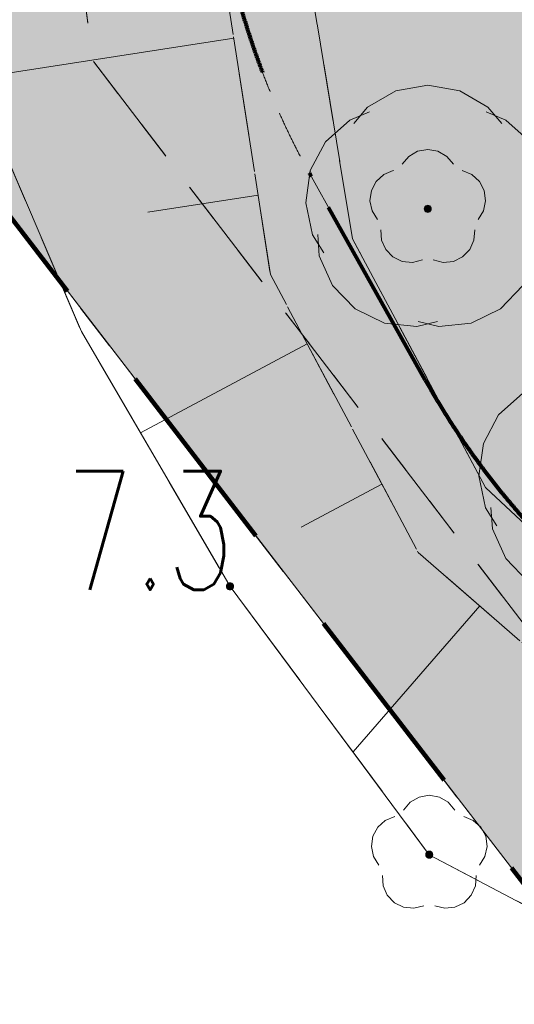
# Model space of a CAD drawing. Header units: millimetres. Extents: x -367306 to 168495, y -187323 to 82034.
# Tile 7 of 170: x -65219 to -58963, y -111344 to -98903. Entities that reach past the tile are written whole.
import ezdxf

# ---------------------------------------------------------------- set-up
doc = ezdxf.new("R2010")
doc.units = ezdxf.units.MM
doc.header["$MEASUREMENT"] = 0
for name, pattern in [('L_0_03', [1000, 500, -500]), ('L_0_05', [1750, 1250, -500]), ('L_0_06', [2000, 1500, -500]), ('Przerywana długa', [3900, 2500, -1400]), ('Przerywana gęsta', [900, 600, -300])]:
    doc.linetypes.add(name, pattern=pattern)
for name, color, linetype, lineweight in [('0_Nr_pióra__196', 1, 'Continuous', 100), ('Nowe_EGDE_Nr_pióra__9', 7, 'Continuous', 13), ('Nowe_EGKK_Nr_pióra__8', 7, 'Continuous', 13), ('Nowe_EGKK_Nr_pióra__9', 7, 'Continuous', 13), ('Nowe_EGUG_Nr_pióra__8', 7, 'Continuous', 13), ('Nowe_EGUG_Nr_pióra__9', 7, 'Continuous', 13), ('Nowe_OTKC_Nr_pióra__8', 7, 'Continuous', 13), ('Nowe_OTKC_Nr_pióra__9', 7, 'Continuous', 13), ('Nowe_OTRK_Nr_pióra__8', 7, 'Continuous', 13), ('Nowe_OTRK_Nr_pióra__9', 7, 'Continuous', 13), ('Nowe_OTRN_Nr_pióra__7', 7, 'Continuous', 13), ('Nowe_OTRN_Nr_pióra__8', 7, 'Continuous', 13), ('Nowe_OTRN_Nr_pióra__9', 7, 'Continuous', 13), ('Nowe_OTRN_O_Nr_pióra__8', 7, 'Continuous', 13), ('Nowe_OTWP_Nr_pióra__8', 7, 'Continuous', 13), ('Nowe_OTWP_Nr_pióra__9', 7, 'Continuous', 13), ('Nowe_OTZL_Nr_pióra__8', 7, 'Continuous', 13), ('Nowe_OTZL_Nr_pióra__9', 7, 'Continuous', 13), ('sytuacja_Nr_pióra__1', 7, 'Continuous', 13), ('sytuacja_Nr_pióra__160', 150, 'Continuous', 80)]:
    doc.layers.add(name, color=color, linetype=linetype, lineweight=lineweight)
for name, color, linetype, lineweight, true_color in [('0_Nr_pióra__240', 7, 'Continuous', 18, 0xdcf887), ('Nowe_0_Nr_pióra__238', 7, 'Continuous', 18, 0x498039), ('Nowe_OTZL_Nr_pióra__94', 7, 'Continuous', 13, 0xe4ad2c), ('sytuacja_Nr_pióra__65', 7, 'Continuous', 13, 0x80c2ff)]:
    doc.layers.add(name, color=color, linetype=linetype, lineweight=lineweight, true_color=true_color)
doc.styles.add('STYL_AUTOMATYCZNY_3', font='Simplex.shx')

msp = doc.modelspace()

# ---------------------------------------------------------------- hatches: boundary and pattern name
at = {"layer": '0_Nr_pióra__240', "linetype": 'Continuous', "lineweight": 0, "true_color": 0x2c311b}
h = msp.add_hatch(color=250, dxfattribs=at)
h.paths.add_polyline_path([(-66188.4, -91903), (-66614.5, -94548.3), (-66298.8, -97378.8), (-65984.3, -99017.4), (-65908.4, -99413), (-64712.2, -102204), (-58518.4, -110243), (-50111, -115999.3), (-47098.4, -116963), (-41453.6, -119928.7), (-34528.4, -123913), (-27542, -126699.5), (-17768.4, -130063), (-13738.4, -130763), (-10228.4, -130053), (-8250.8, -129253.7), (-6418.4, -128513), (1281.6, -122723), (6111.6, -118913), (10781.6, -111903), (16181.6, -103873), (18201.6, -100163), (20011.6, -95123), (16011.6, -93623), (16701.6, -91693), (20441.6, -93093), (21661.6, -88693), (23081.6, -83003), (27191.6, -71293), (30631.6, -60783), (31911.6, -55323), (29151.6, -51443), (28891.6, -49533), (30181.6, -45723), (31101.6, -42243), (34861.6, -35003), (38441.6, -36363), (38971.6, -36563), (43011.6, -35863), (44581.6, -34413), (45722.8, -32090.7, -0.0858455), (43856.1, -32295.1, -0.0456676), (39865.4, -31597.6, -0.4386501), (38513.6, -29386.7), (20761.8, -20593.2, 0.4093195), (15438.6, -22340.1), (11240.6, -30469.9), (6891.2, -41834.5, -0.0668962), (5615.5, -44174.5), (3147.5, -47540.4, 0.0944648), (1538.4, -50920.2), (137, -56275.4), (-2720.5, -55330.7), (-1367.1, -50171.2, -0.0924718), (512.1, -46189.6), (2949.5, -42813.9, 0.0650464), (4180.8, -40535.7), (8549.9, -29121), (12765.9, -20956.4, -0.4090793), (22094, -17890.9), (41430.9, -27449.7, 0.2885872), (44331.6, -27593), (15671.6, -9583), (6061.6, -22143), (-2038, -25712.7), (-2368.4, -26663), (-4378.4, -29603), (-6808.4, -31263), (-17975.2, -32480.7), (-18010.6, -32516.1), (-18046.1, -32585.8), (-18058.4, -32663), (-18054.4, -32688.2), (-26394.5, -33540.5), (-35298.4, -38813), (-39078.4, -45333), (-42849.8, -50403.7), (-48488.4, -59393), (-55388.4, -70023), (-61968.4, -80313), (-64978.4, -87033)])
h.paths.add_polyline_path([(-22028.4, -110463), (-14458.4, -114383), (-10478.4, -106393), (-10731.3, -106263.8), (-17938.4, -102583), (-21362.4, -109180), (-27768.4, -106013), (-28428.4, -107313)], flags=0)
h.paths.add_polyline_path([(-14658.4, -104253), (-10731.3, -106263.8), (-7868.4, -101253), (-9425.6, -100474.4), (-10288.4, -100043), (-11968.4, -103343), (-10808.4, -103943), (-9768.4, -101903), (-9568.4, -102003), (-10928.4, -104763), (-14088.4, -103153)], flags=0)
at = {"layer": 'Nowe_OTRN_Nr_pióra__7', "linetype": 'Continuous', "lineweight": 13}
msp.add_hatch(color=7, dxfattribs=at).paths.add_polyline_path([(-62603.4, -106063), (-62601.8, -106074.7), (-62597.4, -106085.5), (-62590.2, -106094.8), (-62580.9, -106102), (-62570, -106106.5), (-62558.4, -106108), (-62546.7, -106106.5), (-62535.9, -106102), (-62526.6, -106094.8), (-62519.4, -106085.5), (-62514.9, -106074.7), (-62513.4, -106063), (-62514.9, -106051.4), (-62519.4, -106040.5), (-62526.6, -106031.2), (-62535.9, -106024), (-62546.7, -106019.6), (-62558.4, -106018), (-62570, -106019.6), (-62580.9, -106024), (-62590.2, -106031.2), (-62597.4, -106040.5), (-62601.8, -106051.4)])
at = {"layer": 'Nowe_OTZL_Nr_pióra__94', "linetype": 'Continuous', "lineweight": 13, "true_color": 0xe4ad2c}
for points in [[(-60057.3, -101337.6), (-60043.4, -101335.4), (-60030.9, -101329), (-60020.9, -101319), (-60014.5, -101306.5), (-60012.3, -101292.6), (-60014.5, -101278.7), (-60020.9, -101266.1), (-60030.9, -101256.2), (-60043.4, -101249.8), (-60057.3, -101247.6), (-60071.2, -101249.8), (-60083.8, -101256.2), (-60093.7, -101266.1), (-60100.1, -101278.7), (-60102.3, -101292.6), (-60100.1, -101306.5), (-60093.7, -101319), (-60083.8, -101329), (-60071.2, -101335.4)], [(-60038.4, -109498), (-60024.5, -109495.8), (-60011.9, -109489.4), (-60002, -109479.5), (-59995.6, -109466.9), (-59993.4, -109453), (-59995.6, -109439.1), (-60002, -109426.6), (-60011.9, -109416.6), (-60024.5, -109410.2), (-60038.4, -109408), (-60052.3, -109410.2), (-60064.8, -109416.6), (-60074.8, -109426.6), (-60081.2, -109439.1), (-60083.4, -109453), (-60081.2, -109466.9), (-60074.8, -109479.5), (-60064.8, -109489.4), (-60052.3, -109495.8)]]:
    msp.add_hatch(color=42, dxfattribs=at).paths.add_polyline_path(points)
at = {"layer": 'sytuacja_Nr_pióra__65', "linetype": 'Continuous', "lineweight": 0, "true_color": 0x192633}
h = msp.add_hatch(color=179, dxfattribs=at)
h.paths.add_polyline_path([(-35518.4, -34473), (-67898.4, -84573), (-66138.4, -100353), (-58518.4, -110243), (-42598.4, -121143), (-16648.4, -132123), (-1348.4, -129693), (3325.5, -137445.8), (6501.6, -134653), (31321.6, -148073), (43551.6, -131243), (55981.6, -97123), (70921.6, -40873), (56311.6, -36173), (44331.6, -27593), (34641.9, -21548.3), (33406.4, -22351.9), (22129.7, -25856.9, 0.3125645), (16459.2, -35763.1, 0.0639815), (16561.6, -47403, -0.0641372), (20517.6, -68873.4, -0.1525468), (13695.5, -93630.2), (3435.8, -112923.9, -0.0818728), (1461.6, -115509.5), (-6521.8, -122921.4, -0.1451753), (-12306.4, -125248.3, -0.1061481), (-20698.4, -125033, -0.0211831), (-52070.1, -110031, -0.0156571), (-52613.6, -109720), (-56888.4, -107093), (-58193.1, -105873.8, -0.0772249), (-60088.2, -103457.7), (-61531.9, -100882.9, -0.0991166), (-62742.3, -97148), (-63291.3, -92429.4, -0.0773758), (-63172.5, -89355.1), (-62676, -86815.8, -0.093547), (-61301.5, -83370.5), (-34907, -41842.2, -0.0487492), (-33708.7, -40309.7), (-33683.4, -40283.1, -0.1375551), (-29041.8, -37523.5, -0.0442175), (-27588.1, -37267), (-16029.6, -36267.8, 0.1385926), (-10942.3, -34343.2), (-4215.8, -29365.2), (-2512.8, -27715.9, 0.2008798), (-1007.6, -25258.6), (-17808.4, -32663)])
h.paths.add_polyline_path([(33381.6, -100123), (34081.6, -98183), (16701.6, -91693), (16011.6, -93623)], flags=0)

# ---------------------------------------------------------------- linework, layer by layer
at = {"layer": '0_Nr_pióra__196', "color": 1, "linetype": 'Przerywana długa', "lineweight": 100}
msp.add_lwpolyline([(55981.6, -97123), (70921.6, -40873), (56311.6, -36173), (44331.6, -27593), (15671.6, -9583), (6061.6, -22143), (-17808.4, -32663), (-35518.4, -34473), (-67898.4, -84573), (-66138.4, -100353), (-58518.4, -110243), (-42598.4, -121143), (-16648.4, -132123), (-1348.4, -129693), (3325.5, -137445.8), (6501.6, -134653), (31321.6, -148073), (43551.6, -131243)], close=True, dxfattribs=at)
at = {"layer": 'Nowe_0_Nr_pióra__238', "color": 87, "linetype": 'Continuous', "lineweight": 18, "true_color": 0x498039, "flags": 128}
for points in [[(-60993.3, -100213.7), (-60818.9, -100006.8), (-60462.4, -99801.6), (-60057.3, -99730.3), (-59652.2, -99801.6), (-59295.7, -100006.8), (-59121.3, -100213.7)], [(-61372.6, -101849.4), (-61515.5, -101619.6), (-61600.5, -101217.1), (-61543.1, -100809.8), (-61350.2, -100446.6), (-61044.8, -100170.9), (-60794.1, -100069)], [(-59320.5, -100069), (-59069.8, -100170.9), (-58764.4, -100446.6), (-58571.5, -100809.8), (-58514.1, -101217.1), (-58599.1, -101619.6), (-58742, -101849.4)], [(-59934.2, -102715.6), (-60196.9, -102780.5), (-60606, -102737), (-60975.6, -102556.5), (-61261.5, -102260.7), (-61429.2, -101885.2), (-61448.7, -101615.2)], [(-58665.9, -101615.2), (-58685.4, -101885.2), (-58853.2, -102260.7), (-59139, -102556.5), (-59508.6, -102737), (-59917.7, -102780.5), (-60180.4, -102715.6)], [(-59183.4, -105298.4), (-59326.3, -105068.6), (-59411.3, -104666.2), (-59353.9, -104258.9), (-59161, -103895.6), (-58855.6, -103620), (-58604.9, -103518)], [(-57745, -106164.6), (-58007.7, -106229.5), (-58416.7, -106186), (-58786.4, -106005.5), (-59072.2, -105709.8), (-59240, -105334.2), (-59259.5, -105064.3)]]:
    msp.add_lwpolyline(points, dxfattribs=at)
at = {"layer": 'Nowe_EGDE_Nr_pióra__9', "color": 7, "linetype": 'Continuous', "lineweight": 13, "flags": 128}
msp.add_lwpolyline([(-32248.4, -2403), (-37968.4, -18833), (-52388.4, -43803), (-56478.4, -49323), (-64648.4, -60323), (-72848.4, -73393), (-78498.4, -88293), (-79228.4, -100953), (-73598.4, -112563), (-60298.4, -123133), (-36138.4, -137363), (-13438.4, -142123), (-1728.4, -140123), (3311.6, -137403), (-1348.4, -129693), (-16648.4, -132123), (-42598.4, -121143), (-58518.4, -110243), (-66138.4, -100353), (-67898.4, -84573), (-35518.4, -34473), (-22298.4, -1863)], dxfattribs=at)
msp.add_lwpolyline([(55981.6, -97123), (70921.6, -40873), (56311.6, -36173), (44331.6, -27593), (15671.6, -9583), (6061.6, -22143), (-17808.4, -32663), (-35518.4, -34473), (-67898.4, -84573), (-66138.4, -100353), (-58518.4, -110243), (-42598.4, -121143), (-16648.4, -132123), (-1348.4, -129693), (3311.6, -137403), (6501.6, -134653), (31321.6, -148073), (43551.6, -131243)], close=True, dxfattribs=at)
at = {"layer": 'Nowe_EGKK_Nr_pióra__8', "color": 7, "linetype": 'Continuous', "lineweight": 13}
msp.add_line((-64298.4, -99413), (-64298.3, -99413), dxfattribs=at)
at = {"layer": 'Nowe_EGKK_Nr_pióra__9', "color": 7, "linetype": 'L_0_06', "lineweight": 13, "flags": 128}
msp.add_lwpolyline([(-65928.4, -86443), (-46598.4, -55193), (-32708.1, -34185.8), (-25888.4, -18613), (-19538.4, -3963), (-15289, 2905.3), (-7768.4, 34407), (-6478.4, 39617), (-9198.5, 39673.5), (-11138.4, 31577), (-9490.8, 31378.4), (-12278.4, 26477), (-12397.1, 25976.7), (-13078.4, 26127), (-24358.4, -3553), (-29788.4, -3963), (-32958.4, -14253), (-43448.4, -33613), (-62598.4, -63213), (-70068.4, -74873), (-73378.4, -83263), (-74808.4, -87963), (-76058.4, -92933), (-76488.4, -97643), (-76148.4, -99903), (-74478.4, -105063), (-71748.4, -109473), (-68778.4, -112643), (-63278.4, -117253), (-36888.4, -133563), (-29028.4, -136863), (-23848.4, -137733), (-15768.4, -138533), (-6768.4, -139353), (-3598.4, -138483), (-438.4, -136613), (1879.8, -135034.1), (3281.6, -133823), (12911.6, -125533), (23321.6, -113373), (29441.6, -101683), (31601.6, -96903), (39431.6, -73863), (55391.6, -79203), (56561.6, -81483), (58691.6, -82183), (59421.6, -76943), (62241.6, -69543), (68811.6, -45163), (66821.6, -44573), (60191.6, -64873), (57641.6, -74443), (41611.6, -68353), (55048, -35268), (61231.6, -20173), (54061.6, -15833), (47506.2, -29866.6), (46621.6, -31733), (42301.6, -37993), (38441.6, -36363), (31721.6, -45713), (29651.6, -50493), (32131.6, -55673), (28631.6, -68213), (23091.6, -85543), (18891.6, -95613), (19151.6, -99663), (15641.6, -105623), (7471.6, -118773), (-568.4, -125543), (-4988.4, -128413), (-15438.4, -130493), (-41388.4, -119513), (-56468.4, -109643), (-64298.4, -99413)], close=True, dxfattribs=at)
at = {"layer": 'Nowe_EGUG_Nr_pióra__8', "color": 7, "linetype": 'Continuous', "lineweight": 13}
msp.add_line((-64298.4, -99413), (-64298.3, -99413), dxfattribs=at)
msp.add_line((-64298.4, -99413), (-64298.3, -99413), dxfattribs=at)
at = {"layer": 'Nowe_EGUG_Nr_pióra__9', "color": 7, "linetype": 'L_0_03', "lineweight": 13, "flags": 128}
for points in [[(-65928.4, -86443), (-46598.4, -55193), (-32708.1, -34185.8), (-25888.4, -18613), (-19538.4, -3963), (-15289, 2905.3), (-7768.4, 34407), (-6478.4, 39617), (-9198.5, 39673.5), (-11138.4, 31577), (-9490.8, 31378.4), (-12278.4, 26477), (-12397.1, 25976.7), (-13078.4, 26127), (-24358.4, -3553), (-29788.4, -3963), (-32958.4, -14253), (-43448.4, -33613), (-62598.4, -63213), (-70068.4, -74873), (-73378.4, -83263), (-74808.4, -87963), (-76058.4, -92933), (-76488.4, -97643), (-76148.4, -99903), (-74478.4, -105063), (-71748.4, -109473), (-68778.4, -112643), (-63278.4, -117253), (-36888.4, -133563), (-29028.4, -136863), (-23848.4, -137733), (-15768.4, -138533), (-6768.4, -139353), (-3598.4, -138483), (-438.4, -136613), (1879.8, -135034.1), (3281.6, -133823), (12911.6, -125533), (23321.6, -113373), (29441.6, -101683), (31601.6, -96903), (39431.6, -73863), (55391.6, -79203), (56561.6, -81483), (58691.6, -82183), (59421.6, -76943), (62241.6, -69543), (68811.6, -45163), (66821.6, -44573), (60191.6, -64873), (57641.6, -74443), (41611.6, -68353), (55048, -35268), (61231.6, -20173), (54061.6, -15833), (47506.2, -29866.6), (46621.6, -31733), (42301.6, -37993), (38441.6, -36363), (31721.6, -45713), (29651.6, -50493), (32131.6, -55673), (28631.6, -68213), (23091.6, -85543), (18891.6, -95613), (19151.6, -99663), (15641.6, -105623), (7471.6, -118773), (-568.4, -125543), (-4988.4, -128413), (-15438.4, -130493), (-41388.4, -119513), (-56468.4, -109643), (-64298.4, -99413)], [(28631.6, -68213), (32131.6, -55673), (29651.6, -50493), (31721.6, -45713), (38441.6, -36363), (42301.6, -37993), (46621.6, -31733), (47506.2, -29866.6), (44331.6, -27593), (33560.7, -20824.5), (15671.6, -9583), (6061.6, -22143), (-17808.4, -32663), (-32708.1, -34185.8), (-46598.4, -55193), (-65928.4, -86443), (-64298.4, -99413), (-56468.4, -109643), (-41388.4, -119513), (-15438.4, -130493), (-4988.4, -128413), (-568.4, -125543), (7471.6, -118773), (15641.6, -105623), (19151.6, -99663), (18891.6, -95613), (23091.6, -85543)]]:
    msp.add_lwpolyline(points, close=True, dxfattribs=at)
at = {"layer": 'Nowe_OTKC_Nr_pióra__8', "color": 7, "linetype": 'Continuous', "lineweight": 13}
for p, q in [((-61008.4, -101673), (-61008.3, -101673)), ((-62048.4, -102123), (-62048.3, -102123)), ((-59328.4, -104813), (-59328.3, -104813)), ((-60178.4, -105633), (-60178.3, -105633))]:
    msp.add_line(p, q, dxfattribs=at)
at = {"layer": 'Nowe_OTKC_Nr_pióra__9', "color": 7, "linetype": 'L_0_05', "lineweight": 13, "flags": 128}
msp.add_lwpolyline([(-1238.4, -46283), (-6648.4, -46193), (-15828.4, -45733), (-22698.4, -46353), (-26678.4, -47103), (-29328.4, -47953), (-32988.4, -51163), (-36568.4, -55463), (-40208.4, -61143), (-43878.4, -65473), (-47778.4, -70193), (-51838.4, -75303), (-56908.4, -82373), (-60268.4, -87193), (-62158.4, -90323), (-62828.4, -92773), (-62618.4, -98443), (-62048.4, -102123), (-60178.4, -105633), (-57538.4, -107923), (-52878.4, -110833), (-46068.4, -114243), (-32558.4, -121043), (-20868.4, -126143), (-16558.4, -126773), (-13308.4, -126603), (-9418.4, -125643), (-5808.4, -123793), (-38.4, -119013), (3951.6, -114733), (6461.6, -111863), (9661.6, -107293), (16961.6, -93983), (16011.6, -93623), (8561.6, -106603), (5601.6, -111113), (3031.6, -113973), (-808.4, -118193), (-6478.4, -122933), (-9978.4, -124663), (-13518.4, -125553), (-16598.4, -125603), (-20698.4, -125033), (-32058.4, -120043), (-45608.4, -113253), (-52348.4, -109883), (-56888.4, -107093), (-59328.4, -104813), (-61008.4, -101673), (-61538.4, -98463), (-61668.4, -92663), (-61178.4, -90633), (-59368.4, -87713), (-56058.4, -82943), (-51018.4, -75953), (-46878.4, -70853), (-43018.4, -66103), (-39238.4, -61853), (-35668.4, -56003), (-32158.4, -51823), (-28778.4, -48843), (-26368.4, -48143), (-22518.4, -47443), (-15718.4, -46713), (-6768.4, -47263), (-1478.4, -47473)], close=True, dxfattribs=at)
at = {"layer": 'Nowe_OTRK_Nr_pióra__8', "color": 7, "linetype": 'Continuous', "lineweight": 13}
for p, q in [((-62510.9, -99136.6), (-62510.9, -99136.6)), ((-62203.7, -101120.3), (-62203.6, -101120.3)), ((-63597.7, -101336.2), (-63597.6, -101336.2)), ((-61008.4, -101673), (-61008.3, -101673)), ((-62048.4, -102123), (-62048.3, -102123)), ((-64438.4, -102843), (-64438.3, -102843)), ((-61581.6, -102999.1), (-61581.6, -102999.1)), ((-63691.1, -104122.9), (-63691, -104122.9)), ((-60637.8, -104770.7), (-60637.7, -104770.7)), ((-59328.4, -104813), (-59328.3, -104813)), ((-61658, -105314.2), (-61658, -105314.2)), ((-60178.4, -105633), (-60178.3, -105633)), ((-62558.4, -106063), (-62558.3, -106063)), ((-59400.1, -106308.1), (-59400.1, -106308.1)), ((-61002.8, -108155.7), (-61002.7, -108155.7)), ((-60038.4, -109453), (-60038.3, -109453))]:
    msp.add_line(p, q, dxfattribs=at)
at = {"layer": 'Nowe_OTRK_Nr_pióra__9', "color": 7, "linetype": 'L_0_05', "lineweight": 13, "flags": 128}
for points in [[(-28438.4, -109633), (-40408.4, -103813), (-47798.4, -100283), (-50138.4, -98303), (-51048.4, -93533), (-49018.4, -88613), (-44278.4, -80303), (-41148.4, -76043), (-34818.4, -68653), (-26698.4, -56823), (-24418.4, -54593), (-21798.4, -54153), (-9738.4, -55253), (-3928.4, -54413), (-3198.4, -48943), (-1478.4, -47473), (-6768.4, -47263), (-15718.4, -46713), (-22518.4, -47443), (-26368.4, -48143), (-28778.4, -48843), (-32158.4, -51823), (-35668.4, -56003), (-39238.4, -61853), (-43018.4, -66103), (-46878.4, -70853), (-51018.4, -75953), (-56058.4, -82943), (-59368.4, -87713), (-61178.4, -90633), (-61668.4, -92663), (-61538.4, -98463), (-61008.4, -101673), (-59328.4, -104813), (-56888.4, -107093), (-52348.4, -109883), (-45608.4, -113253), (-32058.4, -120043)], [(-43878.4, -65473), (-47778.4, -70193), (-51838.4, -75303), (-56908.4, -82373), (-60268.4, -87193), (-62158.4, -90323), (-62828.4, -92773), (-62618.4, -98443), (-62048.4, -102123), (-60178.4, -105633), (-57538.4, -107923), (-52878.4, -110833), (-46068.4, -114243), (-32558.4, -121043), (-20868.4, -126143), (-16558.4, -126773), (-13308.4, -126603), (-9418.4, -125643), (-5808.4, -123793), (-38.4, -119013), (711.6, -119713), (401.6, -121953), (1281.6, -122723), (-6418.4, -128513), (-10228.4, -130053), (-13738.4, -130763), (-17768.4, -130063), (-27578.4, -126673), (-34528.4, -123913), (-41388.4, -119963), (-47098.4, -116963), (-54038.4, -114743), (-56888.4, -111113), (-60038.4, -109453), (-62558.4, -106063), (-64438.4, -102843), (-65908.4, -99413), (-66718.4, -95193), (-66188.4, -91903), (-64978.4, -87033), (-61968.4, -80313), (-55388.4, -70023), (-48488.4, -59393), (-45588.4, -61743), (-44508.4, -62953)]]:
    msp.add_lwpolyline(points, close=True, dxfattribs=at)
at = {"layer": 'Nowe_OTRK_Nr_pióra__9', "color": 7, "linetype": 'Continuous', "lineweight": 13, "flags": 128}
for points in [[(-62510.9, -99136.6), (-65808, -99647.3)], [(-62203.7, -101120.3), (-63597.7, -101336.2)], [(-61581.6, -102999.1), (-63691.1, -104122.9)], [(-60637.8, -104770.7), (-61658, -105314.2)], [(-59400.1, -106308.1), (-61002.8, -108155.7)]]:
    msp.add_lwpolyline(points, dxfattribs=at)
at = {"layer": 'Nowe_OTRN_Nr_pióra__8', "color": 7, "linetype": 'Continuous', "lineweight": 13}
for p, q in [((-62603.4, -106063), (-62603.3, -106063)), ((-62601.8, -106051.4), (-62601.8, -106051.4)), ((-62601.8, -106074.7), (-62601.8, -106074.7)), ((-62597.4, -106040.5), (-62597.3, -106040.5)), ((-62597.4, -106085.5), (-62597.3, -106085.5)), ((-62590.2, -106031.2), (-62590.1, -106031.2)), ((-62590.2, -106094.8), (-62590.1, -106094.8)), ((-62580.9, -106024), (-62580.8, -106024)), ((-62580.9, -106102), (-62580.8, -106102)), ((-62570, -106019.6), (-62570, -106019.6)), ((-62570, -106106.5), (-62570, -106106.5)), ((-62558.4, -106018), (-62558.3, -106018)), ((-62558.4, -106108), (-62558.3, -106108)), ((-62546.7, -106019.6), (-62546.7, -106019.6)), ((-62546.7, -106106.5), (-62546.7, -106106.5)), ((-62535.9, -106024), (-62535.8, -106024)), ((-62535.9, -106102), (-62535.8, -106102)), ((-62526.6, -106031.2), (-62526.5, -106031.2)), ((-62526.6, -106094.8), (-62526.5, -106094.8)), ((-62519.4, -106040.5), (-62519.4, -106040.5)), ((-62519.4, -106085.5), (-62519.4, -106085.5)), ((-62514.9, -106051.4), (-62514.9, -106051.4)), ((-62514.9, -106074.7), (-62514.9, -106074.7)), ((-62513.4, -106063), (-62513.3, -106063))]:
    msp.add_line(p, q, dxfattribs=at)
at = {"layer": 'Nowe_OTRN_Nr_pióra__9', "color": 7, "linetype": 'Continuous', "lineweight": 13, "flags": 128}
msp.add_lwpolyline([(-62603.4, -106063), (-62601.8, -106074.7), (-62597.4, -106085.5), (-62590.2, -106094.8), (-62580.9, -106102), (-62570, -106106.5), (-62558.4, -106108), (-62546.7, -106106.5), (-62535.9, -106102), (-62526.6, -106094.8), (-62519.4, -106085.5), (-62514.9, -106074.7), (-62513.4, -106063), (-62514.9, -106051.4), (-62519.4, -106040.5), (-62526.6, -106031.2), (-62535.9, -106024), (-62546.7, -106019.6), (-62558.4, -106018), (-62570, -106019.6), (-62580.9, -106024), (-62590.2, -106031.2), (-62597.4, -106040.5), (-62601.8, -106051.4)], close=True, dxfattribs=at)
at = {"layer": 'Nowe_OTWP_Nr_pióra__8', "color": 7, "linetype": 'Continuous', "lineweight": 13}
for p, q in [((-64438.4, -102843), (-64438.3, -102843)), ((-62558.4, -106063), (-62558.3, -106063)), ((-60038.4, -109453), (-60038.3, -109453))]:
    msp.add_line(p, q, dxfattribs=at)
at = {"layer": 'Nowe_OTWP_Nr_pióra__9', "color": 7, "linetype": 'Continuous', "lineweight": 13, "flags": 128}
msp.add_lwpolyline([(-35298.4, -38813), (-39078.4, -45333), (-42849.8, -50403.7), (-48488.4, -59393), (-55388.4, -70023), (-61968.4, -80313), (-64978.4, -87033), (-66188.4, -91903), (-66718.4, -95193), (-65908.4, -99413), (-64438.4, -102843), (-62558.4, -106063), (-60038.4, -109453), (-56888.4, -111113), (-54038.4, -114743), (-47098.4, -116963), (-41388.4, -119963), (-34528.4, -123913)], dxfattribs=at)
at = {"layer": 'Nowe_OTZL_Nr_pióra__8', "color": 7, "linetype": 'Continuous', "lineweight": 13}
for p, q in [((-60297.9, -100629.9), (-60297.8, -100629.9)), ((-60185.3, -100565.1), (-60185.2, -100565.1)), ((-60057.3, -100542.6), (-60057.3, -100542.6)), ((-59929.3, -100565.1), (-59929.3, -100565.1)), ((-59816.8, -100629.9), (-59816.7, -100629.9)), ((-60381.6, -100729.3), (-60381.5, -100729.3)), ((-59733, -100729.3), (-59733, -100729.3)), ((-60613.2, -100859), (-60613.2, -100859)), ((-60492.9, -100810.1), (-60492.8, -100810.1)), ((-59621.7, -100810.1), (-59621.7, -100810.1)), ((-59501.4, -100859), (-59501.3, -100859)), ((-60709.7, -100946.1), (-60709.6, -100946.1)), ((-59405, -100946.1), (-59404.9, -100946.1)), ((-60770.6, -101060.8), (-60770.5, -101060.8)), ((-59344, -101060.8), (-59344, -101060.8)), ((-60788.7, -101189.5), (-60788.7, -101189.5)), ((-60093.7, -101266.1), (-60093.7, -101266.1)), ((-60083.8, -101256.2), (-60083.7, -101256.2)), ((-60071.2, -101249.8), (-60071.2, -101249.8)), ((-60057.3, -101247.6), (-60057.3, -101247.6)), ((-60043.4, -101249.8), (-60043.3, -101249.8)), ((-60030.9, -101256.2), (-60030.8, -101256.2)), ((-60020.9, -101266.1), (-60020.8, -101266.1)), ((-59325.9, -101189.5), (-59325.8, -101189.5)), ((-60761.9, -101316.6), (-60761.8, -101316.6)), ((-60102.3, -101292.6), (-60102.3, -101292.6)), ((-60100.1, -101278.7), (-60100.1, -101278.7)), ((-60100.1, -101306.5), (-60100.1, -101306.5)), ((-60093.7, -101319), (-60093.7, -101319)), ((-60083.8, -101329), (-60083.7, -101329)), ((-60071.2, -101335.4), (-60071.2, -101335.4)), ((-60057.3, -101337.6), (-60057.3, -101337.6)), ((-60043.4, -101335.4), (-60043.3, -101335.4)), ((-60030.9, -101329), (-60030.8, -101329)), ((-60020.9, -101319), (-60020.8, -101319)), ((-60014.5, -101278.7), (-60014.5, -101278.7)), ((-60014.5, -101306.5), (-60014.5, -101306.5)), ((-60012.3, -101292.6), (-60012.3, -101292.6)), ((-59352.7, -101316.6), (-59352.7, -101316.6)), ((-60693.3, -101426.9), (-60693.2, -101426.9)), ((-59421.3, -101426.9), (-59421.3, -101426.9)), ((-60650.8, -101557.7), (-60650.7, -101557.7)), ((-59463.8, -101557.7), (-59463.8, -101557.7)), ((-60641.4, -101687.3), (-60641.4, -101687.3)), ((-59473.2, -101687.3), (-59473.1, -101687.3)), ((-60588.4, -101805.9), (-60588.4, -101805.9)), ((-59526.2, -101805.9), (-59526.1, -101805.9)), ((-60498.1, -101899.4), (-60498.1, -101899.4)), ((-60381.4, -101956.4), (-60381.3, -101956.4)), ((-60252.2, -101970.1), (-60252.2, -101970.1)), ((-60126.1, -101938.9), (-60126, -101938.9)), ((-59988.5, -101938.9), (-59988.5, -101938.9)), ((-59862.4, -101970.1), (-59862.4, -101970.1)), ((-59733.2, -101956.4), (-59733.2, -101956.4)), ((-59616.5, -101899.4), (-59616.4, -101899.4)), ((-60166.3, -108725.5), (-60166.3, -108725.5)), ((-60038.4, -108703), (-60038.3, -108703)), ((-59910.4, -108725.5), (-59910.4, -108725.5)), ((-60278.9, -108790.3), (-60278.9, -108790.3)), ((-59797.8, -108790.3), (-59797.8, -108790.3)), ((-60473.9, -108970.5), (-60473.9, -108970.5)), ((-60362.7, -108889.7), (-60362.6, -108889.7)), ((-59714.1, -108889.7), (-59714.1, -108889.7)), ((-59602.8, -108970.5), (-59602.8, -108970.5)), ((-60690.7, -109106.5), (-60690.7, -109106.5)), ((-60594.3, -109019.5), (-60594.2, -109019.5)), ((-59482.5, -109019.5), (-59482.4, -109019.5)), ((-59386, -109106.5), (-59386, -109106.5)), ((-60751.7, -109221.3), (-60751.6, -109221.3)), ((-59325.1, -109221.3), (-59325, -109221.3)), ((-60769.8, -109349.9), (-60769.8, -109349.9)), ((-59307, -109349.9), (-59306.9, -109349.9)), ((-60743, -109477), (-60742.9, -109477)), ((-60083.4, -109453), (-60083.3, -109453)), ((-60081.2, -109439.1), (-60081.1, -109439.1)), ((-60081.2, -109466.9), (-60081.1, -109466.9)), ((-60074.8, -109426.6), (-60074.7, -109426.6)), ((-60074.8, -109479.5), (-60074.7, -109479.5)), ((-60064.8, -109416.6), (-60064.8, -109416.6)), ((-60052.3, -109410.2), (-60052.2, -109410.2)), ((-60038.4, -109408), (-60038.3, -109408)), ((-60024.5, -109410.2), (-60024.4, -109410.2)), ((-60011.9, -109416.6), (-60011.9, -109416.6)), ((-60002, -109426.6), (-60001.9, -109426.6)), ((-60002, -109479.5), (-60001.9, -109479.5)), ((-59995.6, -109439.1), (-59995.5, -109439.1)), ((-59995.6, -109466.9), (-59995.5, -109466.9)), ((-59993.4, -109453), (-59993.3, -109453)), ((-59333.8, -109477), (-59333.7, -109477)), ((-60674.3, -109587.3), (-60674.3, -109587.3)), ((-60064.8, -109489.4), (-60064.8, -109489.4)), ((-60052.3, -109495.8), (-60052.2, -109495.8)), ((-60038.4, -109498), (-60038.3, -109498)), ((-60024.5, -109495.8), (-60024.4, -109495.8)), ((-60011.9, -109489.4), (-60011.9, -109489.4)), ((-59402.4, -109587.3), (-59402.4, -109587.3)), ((-60631.8, -109718.2), (-60631.8, -109718.2)), ((-59444.9, -109718.2), (-59444.9, -109718.2)), ((-60622.5, -109847.7), (-60622.5, -109847.7)), ((-59454.3, -109847.7), (-59454.2, -109847.7)), ((-60569.5, -109966.4), (-60569.5, -109966.4)), ((-59507.3, -109966.4), (-59507.2, -109966.4)), ((-60479.2, -110059.8), (-60479.2, -110059.8)), ((-60107.2, -110099.4), (-60107.1, -110099.4)), ((-59969.6, -110099.4), (-59969.6, -110099.4)), ((-59597.5, -110059.8), (-59597.5, -110059.8)), ((-60362.5, -110116.8), (-60362.4, -110116.8)), ((-60233.3, -110130.5), (-60233.2, -110130.5)), ((-59843.5, -110130.5), (-59843.4, -110130.5)), ((-59714.3, -110116.8), (-59714.2, -110116.8))]:
    msp.add_line(p, q, dxfattribs=at)
at = {"layer": 'Nowe_OTZL_Nr_pióra__9', "color": 7, "linetype": 'Continuous', "lineweight": 13, "flags": 128}
for points in [[(-60381.6, -100729.3), (-60297.9, -100629.9), (-60185.3, -100565.1), (-60057.3, -100542.6), (-59929.3, -100565.1), (-59816.8, -100629.9), (-59733, -100729.3)], [(-60693.3, -101426.9), (-60761.9, -101316.6), (-60788.7, -101189.5), (-60770.6, -101060.8), (-60709.7, -100946.1), (-60613.2, -100859), (-60492.9, -100810.1)], [(-59621.7, -100810.1), (-59501.4, -100859), (-59405, -100946.1), (-59344, -101060.8), (-59325.9, -101189.5), (-59352.7, -101316.6), (-59421.3, -101426.9)], [(-60126.1, -101938.9), (-60252.2, -101970.1), (-60381.4, -101956.4), (-60498.1, -101899.4), (-60588.4, -101805.9), (-60641.4, -101687.3), (-60650.8, -101557.7)], [(-59463.8, -101557.7), (-59473.2, -101687.3), (-59526.2, -101805.9), (-59616.5, -101899.4), (-59733.2, -101956.4), (-59862.4, -101970.1), (-59988.5, -101938.9)], [(-60362.7, -108889.7), (-60278.9, -108790.3), (-60166.3, -108725.5), (-60038.4, -108703), (-59910.4, -108725.5), (-59797.8, -108790.3), (-59714.1, -108889.7)], [(-60674.3, -109587.3), (-60743, -109477), (-60769.8, -109349.9), (-60751.7, -109221.3), (-60690.7, -109106.5), (-60594.3, -109019.5), (-60473.9, -108970.5)], [(-59602.8, -108970.5), (-59482.5, -109019.5), (-59386, -109106.5), (-59325.1, -109221.3), (-59307, -109349.9), (-59333.8, -109477), (-59402.4, -109587.3)], [(-60107.2, -110099.4), (-60233.3, -110130.5), (-60362.5, -110116.8), (-60479.2, -110059.8), (-60569.5, -109966.4), (-60622.5, -109847.7), (-60631.8, -109718.2)], [(-59444.9, -109718.2), (-59454.3, -109847.7), (-59507.3, -109966.4), (-59597.5, -110059.8), (-59714.3, -110116.8), (-59843.5, -110130.5), (-59969.6, -110099.4)]]:
    msp.add_lwpolyline(points, dxfattribs=at)
for points in [[(-60057.3, -101337.6), (-60043.4, -101335.4), (-60030.9, -101329), (-60020.9, -101319), (-60014.5, -101306.5), (-60012.3, -101292.6), (-60014.5, -101278.7), (-60020.9, -101266.1), (-60030.9, -101256.2), (-60043.4, -101249.8), (-60057.3, -101247.6), (-60071.2, -101249.8), (-60083.8, -101256.2), (-60093.7, -101266.1), (-60100.1, -101278.7), (-60102.3, -101292.6), (-60100.1, -101306.5), (-60093.7, -101319), (-60083.8, -101329), (-60071.2, -101335.4)], [(-60038.4, -109498), (-60024.5, -109495.8), (-60011.9, -109489.4), (-60002, -109479.5), (-59995.6, -109466.9), (-59993.4, -109453), (-59995.6, -109439.1), (-60002, -109426.6), (-60011.9, -109416.6), (-60024.5, -109410.2), (-60038.4, -109408), (-60052.3, -109410.2), (-60064.8, -109416.6), (-60074.8, -109426.6), (-60081.2, -109439.1), (-60083.4, -109453), (-60081.2, -109466.9), (-60074.8, -109479.5), (-60064.8, -109489.4), (-60052.3, -109495.8)]]:
    msp.add_lwpolyline(points, close=True, dxfattribs=at)
at = {"layer": 'sytuacja_Nr_pióra__1', "color": 7, "linetype": 'Przerywana gęsta', "lineweight": 13, "flags": 128}
msp.add_lwpolyline([(-35518.4, -34473), (-67898.4, -84573), (-66138.4, -100353), (-58518.4, -110243), (-42598.4, -121143), (-16648.4, -132123), (-1348.4, -129693), (3325.5, -137445.8), (6501.6, -134653), (31321.6, -148073), (43551.6, -131243), (55981.6, -97123), (70921.6, -40873), (56311.6, -36173), (44331.6, -27593), (34641.9, -21548.3), (33406.4, -22351.9), (22129.7, -25856.9, 0.3125645), (16459.2, -35763.1, 0.0639815), (16561.6, -47403, -0.0641372), (20517.6, -68873.4, -0.1525468), (13695.5, -93630.2), (3435.8, -112923.9, -0.0818728), (1461.6, -115509.5), (-6521.8, -122921.4, -0.1451753), (-12306.4, -125248.3, -0.1061481), (-20698.4, -125033, -0.0211831), (-52070.1, -110031, -0.0156571), (-52613.6, -109720), (-56888.4, -107093), (-58193.1, -105873.8, -0.0772249), (-60088.2, -103457.7), (-61531.9, -100882.9, -0.0991166), (-62742.3, -97148), (-63291.3, -92429.4, -0.0773758), (-63172.5, -89355.1), (-62676, -86815.8, -0.093547), (-61301.5, -83370.5), (-34907, -41842.2, -0.0487492), (-33708.7, -40309.7), (-33683.4, -40283.1, -0.1375551), (-29041.8, -37523.5, -0.0442175), (-27588.1, -37267), (-16029.6, -36267.8, 0.1385926), (-10942.3, -34343.2), (-4215.8, -29365.2), (-2512.8, -27715.9, 0.2008798), (-1007.6, -25258.6), (-17808.4, -32663)], format="xyb", close=True, dxfattribs=at)
at = {"layer": 'sytuacja_Nr_pióra__160', "color": 150, "linetype": 'Przerywana długa', "lineweight": 80}
msp.add_lwpolyline([(-20698.4, -125033, -0.0211831), (-52070.1, -110031, -0.0156571), (-52613.6, -109720), (-56888.4, -107093), (-58193.1, -105873.8, -0.0772249), (-60088.2, -103457.7), (-61531.9, -100882.9, -0.0991166), (-62742.3, -97148), (-63291.3, -92429.4, -0.0773758), (-63172.5, -89355.1), (-62676, -86815.8, -0.093547), (-61301.5, -83370.5), (-34907, -41842.2, -0.0487492)], format="xyb", dxfattribs=at)

# ---------------------------------------------------------------- texts
at = {"layer": 'Nowe_OTRN_O_Nr_pióra__8', "color": 7, "linetype": 'Continuous', "lineweight": 13, "insert": (-64629.8, -106105.6), "char_height": 1500, "attachment_point": 7, "style": 'STYL_AUTOMATYCZNY_3'}
msp.add_mtext('\\A1;{\\W0.660000x;\\pql;\\FSimplex.shx;7.3}', dxfattribs=at)

doc.saveas('drawing.dxf')
